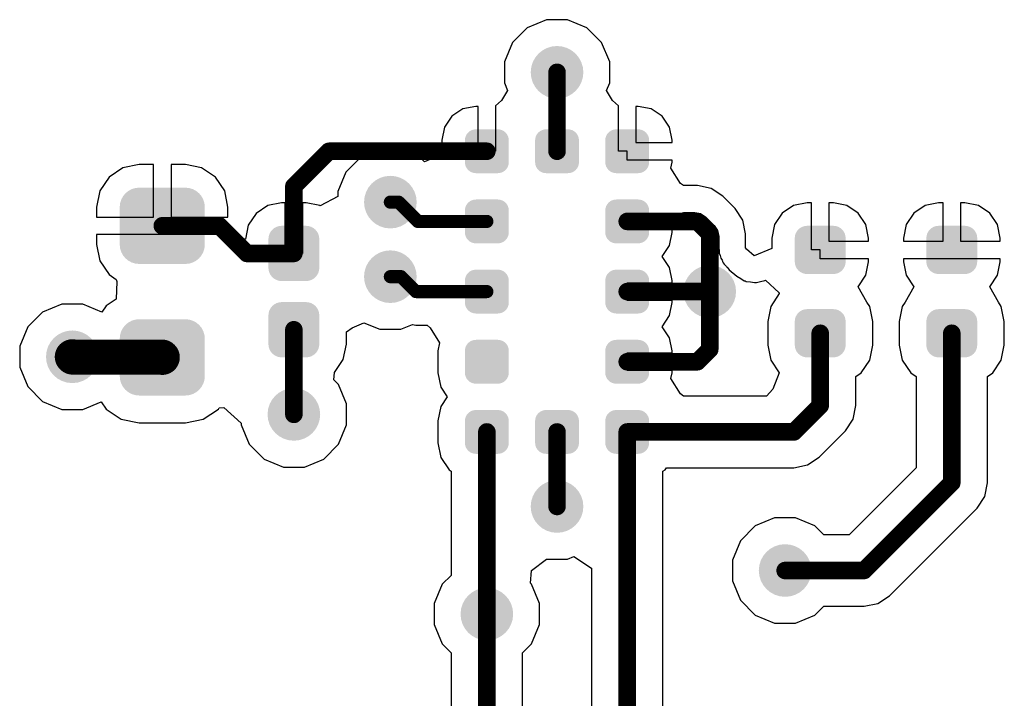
# Model space of a CAD drawing. Header units: inches. Extents: x 0.3 to 40.7, y 0.3 to 25.1.
# Tile 2 of 3: x 14.4 to 25.6, y 8 to 15.8. Entities that reach past the tile are written whole.
import ezdxf

# ---------------------------------------------------------------- set-up
doc = ezdxf.new("R2010")
doc.units = ezdxf.units.IN
doc.layers.add('TOP', color=1, linetype='Continuous')
doc.layers.add('Via Holes', color=16, linetype='Continuous')

# ---------------------------------------------------------------- blocks, each defined once
blk = doc.blocks.new('RES_0402_1673')
at = {"layer": 'TOP'}
h = blk.add_hatch(color=1, dxfattribs=at)
edge = h.paths.add_edge_path()
edge.add_arc((-0.34024951, -0.14975078), 0.14024864, 270, 360)
edge.add_line((-0.20000087, -0.14975078), (-0.20000087, 0.14975078))
edge.add_arc((-0.34024951, 0.14975078), 0.14024864, 0, 90)
edge.add_line((-0.34024951, 0.28999942), (-0.60975113, 0.28999942))
edge.add_arc((-0.60975113, 0.14975078), 0.14024864, 90, 180)
edge.add_line((-0.7499997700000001, 0.1497507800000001), (-0.7499997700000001, -0.1497507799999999))
edge.add_arc((-0.60975113, -0.14975078), 0.14024864, 180, 270)
edge.add_line((-0.60975113, -0.28999942), (-0.34024951, -0.28999942))
h = blk.add_hatch(color=1, dxfattribs=at)
edge = h.paths.add_edge_path()
edge.add_arc((0.34024951, 0.14975078), 0.14024864, 90, 180)
edge.add_line((0.20000087, 0.14975078), (0.20000087, -0.14975078))
edge.add_arc((0.34024951, -0.14975078), 0.14024864, 180, 270)
edge.add_line((0.34024951, -0.28999942), (0.60975113, -0.28999942))
edge.add_arc((0.60975113, -0.14975078), 0.14024864, 270, 360)
edge.add_line((0.7499997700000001, -0.14975078), (0.7499997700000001, 0.14975078))
edge.add_arc((0.60975113, 0.14975078), 0.14024864, 0, 90)
edge.add_line((0.60975113, 0.28999942), (0.34024951, 0.28999942))
blk = doc.blocks.new('CAP_0603_1698')
at = {"layer": 'TOP'}
h = blk.add_hatch(color=1, dxfattribs=at)
edge = h.paths.add_edge_path()
edge.add_arc((-0.53685186, -0.26314908), 0.22185122, 270, 360)
edge.add_line((-0.3150006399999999, -0.26314908), (-0.3150006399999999, 0.2631490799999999))
edge.add_arc((-0.53685186, 0.2631490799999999), 0.22185122, 0, 90)
edge.add_line((-0.53685186, 0.4850002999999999), (-0.9631502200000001, 0.4850003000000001))
edge.add_arc((-0.9631502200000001, 0.26314908), 0.22185122, 90, 180)
edge.add_line((-1.18500144, 0.26314908), (-1.18500144, -0.2631490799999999))
edge.add_arc((-0.9631502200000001, -0.2631490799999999), 0.22185122, 180, 270)
edge.add_line((-0.9631502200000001, -0.4850002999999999), (-0.53685186, -0.4850003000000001))
h = blk.add_hatch(color=1, dxfattribs=at)
edge = h.paths.add_edge_path()
edge.add_arc((0.53685186, 0.26314908), 0.22185122, 90, 180)
edge.add_line((0.3150006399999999, 0.26314908), (0.3150006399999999, -0.26314908))
edge.add_arc((0.53685186, -0.26314908), 0.22185122, 180, 270)
edge.add_line((0.53685186, -0.4850002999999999), (0.9631502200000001, -0.4850002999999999))
edge.add_arc((0.9631502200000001, -0.26314908), 0.22185122, 270, 360)
edge.add_line((1.18500144, -0.26314908), (1.18500144, 0.26314908))
edge.add_arc((0.9631502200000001, 0.26314908), 0.22185122, 0, 90)
edge.add_line((0.9631502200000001, 0.4850002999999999), (0.53685186, 0.4850002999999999))
blk = doc.blocks.new('VL53L4CDV0DH_1_1699')
at = {"layer": 'TOP'}
h = blk.add_hatch(color=1, dxfattribs=at)
edge = h.paths.add_edge_path()
edge.add_arc((-1.47499832, 0.92500196), 0.12499848, 0, 90)
edge.add_line((-1.47499832, 1.05000044), (-1.72500036, 1.05000044))
edge.add_arc((-1.72500036, 0.92500196), 0.12499848, 90, 180)
edge.add_line((-1.84999884, 0.92500196), (-1.84999884, 0.67499992))
edge.add_arc((-1.72500036, 0.67499992), 0.12499848, 180, 270)
edge.add_line((-1.72500036, 0.55000144), (-1.47499832, 0.55000144))
edge.add_arc((-1.47499832, 0.67499992), 0.12499848, 270, 360)
edge.add_line((-1.34999984, 0.67499992), (-1.34999984, 0.92500196))
h = blk.add_hatch(color=1, dxfattribs=at)
edge = h.paths.add_edge_path()
edge.add_arc((-0.67499992, 0.92500196), 0.12499848, 0, 90)
edge.add_line((-0.67499992, 1.05000044), (-0.92500196, 1.05000044))
edge.add_arc((-0.92500196, 0.92500196), 0.12499848, 90, 180)
edge.add_line((-1.05000044, 0.92500196), (-1.05000044, 0.67499992))
edge.add_arc((-0.92500196, 0.67499992), 0.12499848, 180, 270)
edge.add_line((-0.92500196, 0.55000144), (-0.67499992, 0.55000144))
edge.add_arc((-0.67499992, 0.67499992), 0.12499848, 270, 360)
edge.add_line((-0.55000144, 0.67499992), (-0.55000144, 0.92500196))
h = blk.add_hatch(color=1, dxfattribs=at)
edge = h.paths.add_edge_path()
edge.add_arc((0.12500102, 0.92500196), 0.12499848, 0, 90)
edge.add_line((0.12500102, 1.05000044), (-0.12500102, 1.05000044))
edge.add_arc((-0.12500102, 0.92500196), 0.12499848, 90, 180)
edge.add_line((-0.2499995, 0.92500196), (-0.2499995, 0.67499992))
edge.add_arc((-0.12500102, 0.67499992), 0.12499848, 180, 270)
edge.add_line((-0.12500102, 0.55000144), (0.12500102, 0.55000144))
edge.add_arc((0.12500102, 0.67499992), 0.12499848, 270, 360)
edge.add_line((0.2499995, 0.67499992), (0.2499995, 0.92500196))
h = blk.add_hatch(color=1, dxfattribs=at)
edge = h.paths.add_edge_path()
edge.add_arc((0.92500196, 0.92500196), 0.12499848, 0, 90)
edge.add_line((0.92500196, 1.05000044), (0.67499992, 1.05000044))
edge.add_arc((0.67499992, 0.92500196), 0.12499848, 90, 180)
edge.add_line((0.55000144, 0.92500196), (0.55000144, 0.67499992))
edge.add_arc((0.67499992, 0.67499992), 0.12499848, 180, 270)
edge.add_line((0.67499992, 0.55000144), (0.92500196, 0.55000144))
edge.add_arc((0.92500196, 0.67499992), 0.12499848, 270, 360)
edge.add_line((1.05000044, 0.67499992), (1.05000044, 0.92500196))
h = blk.add_hatch(color=1, dxfattribs=at)
edge = h.paths.add_edge_path()
edge.add_arc((1.72500036, 0.92500196), 0.12499848, 0, 90)
edge.add_line((1.72500036, 1.05000044), (1.47499832, 1.05000044))
edge.add_arc((1.47499832, 0.92500196), 0.12499848, 90, 180)
edge.add_line((1.34999984, 0.92500196), (1.34999984, 0.67499992))
edge.add_arc((1.47499832, 0.67499992), 0.12499848, 180, 270)
edge.add_line((1.47499832, 0.55000144), (1.72500036, 0.55000144))
edge.add_arc((1.72500036, 0.67499992), 0.12499848, 270, 360)
edge.add_line((1.84999884, 0.67499992), (1.84999884, 0.92500196))
h = blk.add_hatch(color=1, dxfattribs=at)
edge = h.paths.add_edge_path()
edge.add_arc((-1.47499832, 0.12500102), 0.12499848, 0, 90)
edge.add_line((-1.47499832, 0.2499995), (-1.72500036, 0.2499995))
edge.add_arc((-1.72500036, 0.12500102), 0.12499848, 90, 180)
edge.add_line((-1.84999884, 0.12500102), (-1.84999884, -0.12500102))
edge.add_arc((-1.72500036, -0.12500102), 0.12499848, 180, 270)
edge.add_line((-1.72500036, -0.2499995), (-1.47499832, -0.2499995))
edge.add_arc((-1.47499832, -0.12500102), 0.12499848, 270, 360)
edge.add_line((-1.34999984, -0.12500102), (-1.34999984, 0.12500102))
h = blk.add_hatch(color=1, dxfattribs=at)
edge = h.paths.add_edge_path()
edge.add_arc((1.72500036, 0.12500102), 0.12499848, 0, 90)
edge.add_line((1.72500036, 0.2499995), (1.47499832, 0.2499995))
edge.add_arc((1.47499832, 0.12500102), 0.12499848, 90, 180)
edge.add_line((1.34999984, 0.12500102), (1.34999984, -0.12500102))
edge.add_arc((1.47499832, -0.12500102), 0.12499848, 180, 270)
edge.add_line((1.47499832, -0.2499995), (1.72500036, -0.2499995))
edge.add_arc((1.72500036, -0.12500102), 0.12499848, 270, 360)
edge.add_line((1.84999884, -0.12500102), (1.84999884, 0.12500102))
h = blk.add_hatch(color=1, dxfattribs=at)
edge = h.paths.add_edge_path()
edge.add_arc((-1.47499832, -0.67499992), 0.12499848, 0, 90)
edge.add_line((-1.47499832, -0.55000144), (-1.72500036, -0.55000144))
edge.add_arc((-1.72500036, -0.67499992), 0.12499848, 90, 180)
edge.add_line((-1.84999884, -0.67499992), (-1.84999884, -0.92500196))
edge.add_arc((-1.72500036, -0.92500196), 0.12499848, 180, 270)
edge.add_line((-1.72500036, -1.05000044), (-1.47499832, -1.05000044))
edge.add_arc((-1.47499832, -0.92500196), 0.12499848, 270, 360)
edge.add_line((-1.34999984, -0.92500196), (-1.34999984, -0.67499992))
h = blk.add_hatch(color=1, dxfattribs=at)
edge = h.paths.add_edge_path()
edge.add_arc((-0.67499992, -0.67499992), 0.12499848, 0, 90)
edge.add_line((-0.67499992, -0.55000144), (-0.92500196, -0.55000144))
edge.add_arc((-0.92500196, -0.67499992), 0.12499848, 90, 180)
edge.add_line((-1.05000044, -0.67499992), (-1.05000044, -0.92500196))
edge.add_arc((-0.92500196, -0.92500196), 0.12499848, 180, 270)
edge.add_line((-0.92500196, -1.05000044), (-0.67499992, -1.05000044))
edge.add_arc((-0.67499992, -0.92500196), 0.12499848, 270, 360)
edge.add_line((-0.55000144, -0.92500196), (-0.55000144, -0.67499992))
h = blk.add_hatch(color=1, dxfattribs=at)
edge = h.paths.add_edge_path()
edge.add_arc((0.12500102, -0.67499992), 0.12499848, 0, 90)
edge.add_line((0.12500102, -0.55000144), (-0.12500102, -0.55000144))
edge.add_arc((-0.12500102, -0.67499992), 0.12499848, 90, 180)
edge.add_line((-0.2499995, -0.67499992), (-0.2499995, -0.92500196))
edge.add_arc((-0.12500102, -0.92500196), 0.12499848, 180, 270)
edge.add_line((-0.12500102, -1.05000044), (0.12500102, -1.05000044))
edge.add_arc((0.12500102, -0.92500196), 0.12499848, 270, 360)
edge.add_line((0.2499995, -0.92500196), (0.2499995, -0.67499992))
h = blk.add_hatch(color=1, dxfattribs=at)
edge = h.paths.add_edge_path()
edge.add_arc((0.92500196, -0.67499992), 0.12499848, 0, 90)
edge.add_line((0.92500196, -0.55000144), (0.67499992, -0.55000144))
edge.add_arc((0.67499992, -0.67499992), 0.12499848, 90, 180)
edge.add_line((0.55000144, -0.67499992), (0.55000144, -0.92500196))
edge.add_arc((0.67499992, -0.92500196), 0.12499848, 180, 270)
edge.add_line((0.67499992, -1.05000044), (0.92500196, -1.05000044))
edge.add_arc((0.92500196, -0.92500196), 0.12499848, 270, 360)
edge.add_line((1.05000044, -0.92500196), (1.05000044, -0.67499992))
h = blk.add_hatch(color=1, dxfattribs=at)
edge = h.paths.add_edge_path()
edge.add_arc((1.72500036, -0.67499992), 0.12499848, 0, 90)
edge.add_line((1.72500036, -0.55000144), (1.47499832, -0.55000144))
edge.add_arc((1.47499832, -0.67499992), 0.12499848, 90, 180)
edge.add_line((1.34999984, -0.67499992), (1.34999984, -0.92500196))
edge.add_arc((1.47499832, -0.92500196), 0.12499848, 180, 270)
edge.add_line((1.47499832, -1.05000044), (1.72500036, -1.05000044))
edge.add_arc((1.72500036, -0.92500196), 0.12499848, 270, 360)
edge.add_line((1.84999884, -0.92500196), (1.84999884, -0.67499992))
blk = doc.blocks.new('RES_0402_1700')
at = {"layer": 'TOP'}
h = blk.add_hatch(color=1, dxfattribs=at)
edge = h.paths.add_edge_path()
edge.add_arc((-0.34024951, -0.14975078), 0.14024864, 270, 360)
edge.add_line((-0.20000087, -0.14975078), (-0.20000087, 0.14975078))
edge.add_arc((-0.34024951, 0.14975078), 0.14024864, 0, 90)
edge.add_line((-0.34024951, 0.28999942), (-0.60975113, 0.28999942))
edge.add_arc((-0.60975113, 0.14975078), 0.14024864, 90, 180)
edge.add_line((-0.7499997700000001, 0.14975078), (-0.7499997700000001, -0.14975078))
edge.add_arc((-0.60975113, -0.14975078), 0.14024864, 180, 270)
edge.add_line((-0.60975113, -0.28999942), (-0.34024951, -0.28999942))
h = blk.add_hatch(color=1, dxfattribs=at)
edge = h.paths.add_edge_path()
edge.add_arc((0.34024951, 0.14975078), 0.14024864, 90, 180)
edge.add_line((0.20000087, 0.14975078), (0.20000087, -0.14975078))
edge.add_arc((0.34024951, -0.14975078), 0.14024864, 180, 270)
edge.add_line((0.34024951, -0.28999942), (0.60975113, -0.28999942))
edge.add_arc((0.60975113, -0.14975078), 0.14024864, 270, 360)
edge.add_line((0.7499997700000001, -0.14975078), (0.7499997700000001, 0.14975078))
edge.add_arc((0.60975113, 0.14975078), 0.14024864, 0, 90)
edge.add_line((0.60975113, 0.28999942), (0.34024951, 0.28999942))
blk = doc.blocks.new('CAP_0402_1701')
at = {"layer": 'TOP'}
h = blk.add_hatch(color=1, dxfattribs=at)
edge = h.paths.add_edge_path()
edge.add_arc((-0.27080083, -0.13919962), 0.1507998, 270, 360)
edge.add_line((-0.12000103, -0.13919962), (-0.12000103, 0.13919962))
edge.add_arc((-0.27080083, 0.13919962), 0.1507998, 0, 90)
edge.add_line((-0.27080083, 0.28999942), (-0.5991999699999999, 0.28999942))
edge.add_arc((-0.5991999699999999, 0.13919962), 0.1507998, 90, 180)
edge.add_line((-0.7499997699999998, 0.13919962), (-0.7499997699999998, -0.1391996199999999))
edge.add_arc((-0.5991999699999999, -0.13919962), 0.1507998, 180, 270)
edge.add_line((-0.5991999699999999, -0.28999942), (-0.27080083, -0.28999942))
h = blk.add_hatch(color=1, dxfattribs=at)
edge = h.paths.add_edge_path()
edge.add_arc((0.27080083, 0.13919962), 0.1507998, 90, 180)
edge.add_line((0.12000103, 0.13919962), (0.12000103, -0.1391996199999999))
edge.add_arc((0.27080083, -0.13919962), 0.1507998, 180, 270)
edge.add_line((0.27080083, -0.28999942), (0.5991999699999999, -0.28999942))
edge.add_arc((0.5991999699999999, -0.13919962), 0.1507998, 270, 360)
edge.add_line((0.7499997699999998, -0.13919962), (0.7499997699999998, 0.13919962))
edge.add_arc((0.5991999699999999, 0.13919962), 0.1507998, 0, 90)
edge.add_line((0.5991999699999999, 0.28999942), (0.27080083, 0.28999942))

msp = doc.modelspace()

# ---------------------------------------------------------------- hatches: boundary and pattern name
at = {"layer": 'TOP'}
h = msp.add_hatch(color=1, dxfattribs=at)
edge = h.paths.add_edge_path()
edge.add_arc((20.50002504, 15.18001028), 0.2999994, 0, 360)
h = msp.add_hatch(color=1, dxfattribs=at)
edge = h.paths.add_edge_path()
edge.add_arc((18.6000009, 13.70000054), 0.2999994, 0, 360)
h = msp.add_hatch(color=1, dxfattribs=at)
edge = h.paths.add_edge_path()
edge.add_arc((18.6000009, 12.8499997), 0.2999994, 0, 360)
h = msp.add_hatch(color=1, dxfattribs=at)
edge = h.paths.add_edge_path()
edge.add_arc((22.24076324, 12.6800102), 0.2999994, 0, 360)
h = msp.add_hatch(color=1, dxfattribs=at)
edge = h.paths.add_edge_path()
edge.add_arc((14.9746335, 11.93665634), 0.2999994, 0, 360)
h = msp.add_hatch(color=1, dxfattribs=at)
edge = h.paths.add_edge_path()
edge.add_arc((17.50002596, 11.28001046), 0.2999994, 0, 360)
h = msp.add_hatch(color=1, dxfattribs=at)
edge = h.paths.add_edge_path()
edge.add_arc((20.50002504, 10.23001002), 0.2999994, 0, 360)
h = msp.add_hatch(color=1, dxfattribs=at)
edge = h.paths.add_edge_path()
edge.add_arc((23.09999952, 9.49999878), 0.2999994, 0, 360)
h = msp.add_hatch(color=1, dxfattribs=at)
edge = h.paths.add_edge_path()
edge.add_arc((19.7000241, 9.00325098), 0.2999994, 0, 360)
at = {"layer": 'Via Holes'}
h = msp.add_hatch(color=7, dxfattribs=at)
edge = h.paths.add_edge_path()
edge.add_arc((20.50002504, 15.18001028), 0.1499997, 0, 360)
h = msp.add_hatch(color=7, dxfattribs=at)
edge = h.paths.add_edge_path()
edge.add_arc((18.6000009, 13.70000054), 0.1499997, 0, 360)
h = msp.add_hatch(color=7, dxfattribs=at)
edge = h.paths.add_edge_path()
edge.add_arc((18.6000009, 12.8499997), 0.1499997, 0, 360)
h = msp.add_hatch(color=7, dxfattribs=at)
edge = h.paths.add_edge_path()
edge.add_arc((22.24076324, 12.6800102), 0.1499997, 0, 360)
h = msp.add_hatch(color=7, dxfattribs=at)
edge = h.paths.add_edge_path()
edge.add_arc((14.9746335, 11.93665634), 0.1499997, 0, 360)
h = msp.add_hatch(color=7, dxfattribs=at)
edge = h.paths.add_edge_path()
edge.add_arc((17.50002596, 11.28001046), 0.1499997, 0, 360)
h = msp.add_hatch(color=7, dxfattribs=at)
edge = h.paths.add_edge_path()
edge.add_arc((20.50002504, 10.23001002), 0.1499997, 0, 360)
h = msp.add_hatch(color=7, dxfattribs=at)
edge = h.paths.add_edge_path()
edge.add_arc((23.09999952, 9.49999878), 0.1499997, 0, 360)
h = msp.add_hatch(color=7, dxfattribs=at)
edge = h.paths.add_edge_path()
edge.add_arc((19.7000241, 9.00325098), 0.1499997, 0, 360)

# ---------------------------------------------------------------- linework, layer by layer
at = {"layer": 'TOP'}
for p, q in [((20.38067806, 15.78000908), (20.16015272, 15.6886656)), ((20.61937202, 15.78000908), (20.38067806, 15.78000908)), ((20.83989736, 15.6886656), (20.61937202, 15.78000908)), ((20.16015272, 15.6886656), (19.99136972, 15.5198826)), ((21.00868036, 15.5198826), (20.83989736, 15.6886656)), ((19.99136972, 15.5198826), (19.90002624, 15.29935726)), ((21.10002384, 15.29935726), (21.00868036, 15.5198826)), ((19.90002624, 15.29935726), (19.90002624, 15.0606633)), ((21.10002384, 15.0606633), (21.10002384, 15.29935726)), ((19.90002624, 15.0606633), (19.93624156, 14.97322888)), ((21.06380852, 14.97322888), (21.10002384, 15.0606633)), ((19.93624156, 14.97322888), (19.86714594, 14.86028778)), ((21.13290414, 14.86028778), (21.06380852, 14.97322888)), ((19.86714594, 14.86028778), (19.8000239, 14.79617056)), ((21.20002618, 14.79617056), (21.13290414, 14.86028778)), ((19.42714428, 14.76201772), (19.30178004, 14.6782536)), ((19.57502308, 14.79143346), (19.42714428, 14.76201772)), ((19.6000243, 14.79143346), (19.57502308, 14.79143346)), ((19.6000243, 14.28000954), (19.6000243, 14.79143346)), ((19.8000239, 14.79617056), (19.8000239, 14.28000954)), ((21.20002618, 14.28000954), (21.20002618, 14.79617056)), ((21.425027, 14.79143346), (21.40002578, 14.79143346)), ((21.40002578, 14.79143346), (21.40002578, 14.38000934)), ((21.5729058, 14.76201772), (21.425027, 14.79143346)), ((21.69827004, 14.6782536), (21.5729058, 14.76201772)), ((19.30178004, 14.6782536), (19.21801592, 14.55288936)), ((21.78203416, 14.55288936), (21.69827004, 14.6782536)), ((19.21801592, 14.55288936), (19.18860018, 14.40501056)), ((21.8114499, 14.40501056), (21.78203416, 14.55288936)), ((19.18860018, 14.40501056), (19.18860018, 14.24277314)), ((21.40002578, 14.38000934), (21.8114499, 14.38000934)), ((21.8114499, 14.38000934), (21.8114499, 14.40501056)), ((18.48065392, 14.29999934), (18.26012858, 14.20865586)), ((18.71934788, 14.29999934), (18.48065392, 14.29999934)), ((18.93987322, 14.20865586), (18.71934788, 14.29999934)), ((19.8000239, 14.28000954), (19.6000243, 14.28000954)), ((21.30002598, 14.28000954), (21.20002618, 14.28000954)), ((21.30002598, 14.18000974), (21.30002598, 14.28000954)), ((18.26012858, 14.20865586), (18.09134558, 14.03987286)), ((18.98860058, 14.1599285), (18.93987322, 14.20865586)), ((19.18860018, 14.24277314), (18.98860058, 14.1599285)), ((21.8114499, 14.18000974), (21.30002598, 14.18000974)), ((21.7980895, 14.08784838), (21.8114499, 14.15500852)), ((21.8114499, 14.15500852), (21.8114499, 14.18000974)), ((15.55120588, 14.09140184), (15.39380462, 13.9862306)), ((15.7368748, 14.12833344), (15.55120588, 14.09140184)), ((15.90002408, 14.12833344), (15.7368748, 14.12833344)), ((15.90002408, 13.53001104), (15.90002408, 14.12833344)), ((16.26317296, 14.12833344), (16.10002368, 14.12833344)), ((16.10002368, 14.12833344), (16.10002368, 13.53001104)), ((16.44884188, 14.09140184), (16.26317296, 14.12833344)), ((16.60624314, 13.9862306), (16.44884188, 14.09140184)), ((18.09134558, 14.03987286), (18.0000021, 13.81934752)), ((21.908389, 13.91341896), (21.7980895, 14.08784838)), ((15.39380462, 13.9862306), (15.28863338, 13.82882934)), ((16.71141438, 13.82882934), (16.60624314, 13.9862306)), ((15.28863338, 13.82882934), (15.25170178, 13.64316042)), ((16.74834598, 13.64316042), (16.71141438, 13.82882934)), ((18.0000021, 13.81934752), (18.0000021, 13.76553254)), ((21.9428695, 13.88784624), (21.908389, 13.91341896)), ((22.10001168, 13.88784624), (21.9428695, 13.88784624)), ((22.10002438, 13.88784878), (22.10001168, 13.88784624)), ((22.25609722, 13.85680236), (22.10002438, 13.88784878)), ((22.38840836, 13.76839512), (22.25609722, 13.85680236)), ((18.0000021, 13.76553254), (17.8000025, 13.65862902)), ((22.5291396, 13.62766134), (22.38840836, 13.76839512)), ((15.25170178, 13.64316042), (15.25170178, 13.53001104)), ((16.74834598, 13.53001104), (16.74834598, 13.64316042)), ((17.20288152, 13.66052132), (17.06898288, 13.57105236)), ((17.36082634, 13.69193858), (17.20288152, 13.66052132)), ((17.40002616, 13.69193858), (17.36082634, 13.69193858)), ((17.40002616, 13.1150106), (17.40002616, 13.69193858)), ((17.63922558, 13.69193858), (17.60002576, 13.69193858)), ((17.60002576, 13.69193858), (17.60002576, 13.1150106)), ((17.7971704, 13.66052132), (17.63922558, 13.69193858)), ((17.8000025, 13.65862902), (17.7971704, 13.66052132)), ((21.83502364, 13.45748388), (21.94287204, 13.58196928)), ((21.94287204, 13.58196928), (22.0699076, 13.58196928)), ((22.0699076, 13.58196928), (22.13675024, 13.56867238)), ((22.52914722, 13.62765626), (22.5291396, 13.62766134)), ((22.61755446, 13.49534512), (22.52914722, 13.62765626)), ((23.19644586, 13.66113346), (23.06603464, 13.57399876)), ((23.35027334, 13.69173284), (23.19644586, 13.66113346)), ((23.40002432, 13.69173284), (23.35027334, 13.69173284)), ((23.40002432, 13.15501052), (23.40002432, 13.69173284)), ((23.6497749, 13.69173284), (23.60002392, 13.69173284)), ((23.60002392, 13.69173284), (23.60002392, 13.25501032)), ((23.80360238, 13.66113346), (23.6497749, 13.69173284)), ((23.9340136, 13.57399876), (23.80360238, 13.66113346)), ((24.69642254, 13.66113346), (24.56601132, 13.57399876)), ((24.85025002, 13.69173284), (24.69642254, 13.66113346)), ((24.900001, 13.69173284), (24.85025002, 13.69173284)), ((24.900001, 13.25501032), (24.900001, 13.69173284)), ((25.14975158, 13.69173284), (25.1000006, 13.69173284)), ((25.1000006, 13.69173284), (25.1000006, 13.25501032)), ((25.30357906, 13.66113346), (25.14975158, 13.69173284)), ((25.43399028, 13.57399876), (25.30357906, 13.66113346)), ((15.25170178, 13.53001104), (15.90002408, 13.53001104)), ((16.10002368, 13.53001104), (16.74834598, 13.53001104)), ((17.06898288, 13.57105236), (16.97951392, 13.43715372)), ((22.13675024, 13.56867238), (22.19341764, 13.5308086)), ((22.19341764, 13.5308086), (22.2915607, 13.43266554)), ((22.64859834, 13.33927228), (22.61755446, 13.49534512)), ((23.06603464, 13.57399876), (22.97889994, 13.44358754)), ((24.0211483, 13.44358754), (23.9340136, 13.57399876)), ((24.56601132, 13.57399876), (24.47887662, 13.44358754)), ((25.52112498, 13.44358754), (25.43399028, 13.57399876)), ((16.97951392, 13.43715372), (16.94809158, 13.27921398)), ((21.8114499, 13.4051548), (21.81320758, 13.41454772)), ((21.8114499, 13.35501012), (21.8114499, 13.4051548)), ((21.81320758, 13.41454772), (21.815044, 13.4204075)), ((21.815044, 13.4204075), (21.83502364, 13.45748388)), ((22.2915607, 13.43266554), (22.32942448, 13.37599814)), ((22.32942448, 13.37599814), (22.34272138, 13.30915042)), ((22.97889994, 13.44358754), (22.94830056, 13.28976006)), ((24.05174768, 13.28976006), (24.0211483, 13.44358754)), ((24.47887662, 13.44358754), (24.44827724, 13.28976006)), ((25.55172436, 13.28976006), (25.52112498, 13.44358754)), ((16.00002388, 13.33001144), (15.25170178, 13.33001144)), ((15.25170178, 13.33001144), (15.25170178, 13.21686206)), ((16.74834852, 13.33001144), (16.00002388, 13.33001144)), ((16.74835106, 13.27981596), (16.74834852, 13.33001144)), ((16.94809158, 13.27921398), (16.74835106, 13.27981596)), ((21.7820367, 13.20713386), (21.8114499, 13.35501012)), ((22.34272138, 13.30915042), (22.34272138, 13.17944024)), ((22.64859834, 13.17944024), (22.64859834, 13.33927228)), ((22.94830056, 13.28976006), (22.94830056, 13.1731385)), ((23.60002392, 13.25501032), (24.05174768, 13.25501032)), ((24.05174768, 13.25501032), (24.05174768, 13.28976006)), ((24.44827724, 13.28976006), (24.44827724, 13.25501032)), ((24.44827724, 13.25501032), (24.900001, 13.25501032)), ((25.1000006, 13.25501032), (25.55172436, 13.25501032)), ((25.55172436, 13.25501032), (25.55172436, 13.28976006)), ((15.25170178, 13.21686206), (15.28863338, 13.03119314)), ((21.69941304, 13.08001194), (21.7820367, 13.20713386)), ((22.34272138, 13.17944024), (22.34866244, 13.14957746)), ((22.34866244, 13.14957746), (22.34872594, 13.1191381)), ((22.6598607, 13.162661), (22.64859834, 13.17944024)), ((22.74830096, 13.08768782), (22.6598607, 13.162661)), ((22.94830056, 13.1731385), (22.74830096, 13.08768782)), ((23.50002412, 13.15501052), (23.40002432, 13.15501052)), ((23.50002412, 13.05501072), (23.50002412, 13.15501052)), ((15.28863338, 13.03119314), (15.39380462, 12.87379188)), ((17.60002576, 13.1150106), (17.40002616, 13.1150106)), ((21.78203416, 12.95289002), (21.69941304, 13.08001194)), ((22.34872594, 13.1191381), (22.36018896, 13.09162482)), ((22.36018896, 13.09162482), (22.36600556, 13.06238688)), ((22.36600556, 13.06238688), (22.38291688, 13.03707578)), ((22.38291688, 13.03707578), (22.3855788, 13.03069022)), ((22.3855788, 13.03069022), (22.38783686, 13.02279336)), ((22.38783686, 13.02279336), (22.39000602, 13.02006286)), ((22.39000602, 13.02006286), (22.39462628, 13.00897322)), ((24.05174768, 13.05501072), (23.50002412, 13.05501072)), ((24.0211483, 12.8664335), (24.05174768, 13.02026098)), ((24.05174768, 13.02026098), (24.05174768, 13.05501072)), ((25.0000008, 13.05501072), (24.44827724, 13.05501072)), ((24.44827724, 13.05501072), (24.44827724, 13.02026098)), ((24.44827724, 13.02026098), (24.47887662, 12.8664335)), ((25.55172436, 13.05501072), (25.0000008, 13.05501072)), ((25.52112498, 12.8664335), (25.55172436, 13.02026098)), ((25.55172436, 13.02026098), (25.55172436, 13.05501072)), ((21.8114499, 12.80501122), (21.78203416, 12.95289002)), ((22.39462628, 13.00897322), (22.40588864, 12.99219398)), ((22.40588864, 12.99219398), (22.4268538, 12.97131518)), ((22.4268538, 12.97131518), (22.43230972, 12.96315162)), ((22.43230972, 12.96315162), (22.43849208, 12.95902158)), ((22.43849208, 12.95902158), (22.46206836, 12.92933914)), ((22.46206836, 12.92933914), (22.55050862, 12.85436596)), ((15.39380462, 12.87379188), (15.47612856, 12.81878564)), ((15.47612856, 12.81878564), (15.4834209, 12.79528556)), ((21.8114499, 12.78001), (21.8114499, 12.80501122)), ((22.55050862, 12.85436596), (22.59332794, 12.8305941)), ((22.59332794, 12.8305941), (22.6343845, 12.80381234)), ((22.6343845, 12.80381234), (22.64522522, 12.80178034)), ((22.64522522, 12.80178034), (22.65485182, 12.79643618)), ((22.65485182, 12.79643618), (22.70353346, 12.7908558)), ((22.7734241, 12.7828421), (22.82055126, 12.79632188)), ((22.82055126, 12.79632188), (22.86847852, 12.80640822)), ((22.86847852, 12.80640822), (22.87732788, 12.81018774)), ((22.87732788, 12.81018774), (23.0328724, 12.66614942)), ((23.9340136, 12.73602482), (24.0211483, 12.8664335)), ((24.47887662, 12.8664335), (24.56601132, 12.73602482)), ((25.43399028, 12.73602482), (25.52112498, 12.8664335)), ((15.4834209, 12.79528556), (15.47451566, 12.595479)), ((21.30002598, 12.5800104), (21.30002598, 12.78001)), ((21.30002598, 12.78001), (21.8114499, 12.78001)), ((22.70353346, 12.7908558), (22.75168932, 12.78183118)), ((22.75168932, 12.78183118), (22.762464, 12.7840994)), ((22.762464, 12.7840994), (22.7734241, 12.7828421)), ((24.0316258, 12.5607064), (23.9340136, 12.73602482)), ((24.56601132, 12.73602482), (24.46839912, 12.5607064)), ((25.53160248, 12.5607064), (25.43399028, 12.73602482)), ((15.47451566, 12.595479), (15.36064238, 12.51939076)), ((21.8114499, 12.5800104), (21.30002598, 12.5800104)), ((21.8114499, 12.55500918), (21.8114499, 12.5800104)), ((23.0328724, 12.65715782), (22.93556754, 12.51153708)), ((23.0328724, 12.66614942), (23.0328724, 12.65715782)), ((14.85528652, 12.53665514), (14.63476118, 12.44531166)), ((15.09398048, 12.53665514), (14.85528652, 12.53665514)), ((15.31187184, 12.44640132), (15.09398048, 12.53665514)), ((15.36064238, 12.51939076), (15.31187184, 12.44640132)), ((21.7820367, 12.40713292), (21.8114499, 12.55500918)), ((22.93556754, 12.51153708), (22.90139946, 12.33975942)), ((24.0644807, 12.51153708), (24.0316258, 12.5607064)), ((24.09864878, 12.33975942), (24.0644807, 12.51153708)), ((24.43554422, 12.51153708), (24.40137614, 12.33975942)), ((24.46839912, 12.5607064), (24.43554422, 12.51153708)), ((25.56445738, 12.51153708), (25.53160248, 12.5607064)), ((25.59862546, 12.33975942), (25.56445738, 12.51153708)), ((14.63476118, 12.44531166), (14.46597818, 12.27652866)), ((21.69941304, 12.280011), (21.7820367, 12.40713292)), ((14.46597818, 12.27652866), (14.3746347, 12.05600332)), ((18.09885636, 12.21977236), (18.16335204, 12.2683905)), ((18.16335204, 12.2683905), (18.2988585, 12.32530174)), ((18.2988585, 12.32530174), (18.48065392, 12.2500009)), ((18.48065392, 12.2500009), (18.71934788, 12.2500009)), ((18.71934788, 12.2500009), (18.85302554, 12.30537036)), ((18.85302554, 12.30537036), (18.89176054, 12.29766654)), ((18.89176054, 12.29766654), (19.01889008, 12.29766654)), ((19.01889008, 12.29766654), (19.0555372, 12.2678317)), ((19.0555372, 12.2678317), (19.16012932, 12.0976644)), ((21.78203416, 12.15288908), (21.69941304, 12.280011)), ((22.90139946, 12.33975942), (22.90139946, 12.07026034)), ((24.09864878, 12.07026034), (24.09864878, 12.33975942)), ((24.40137614, 12.33975942), (24.40137614, 12.07026034)), ((25.59862546, 12.07026034), (25.59862546, 12.33975942)), ((18.09885636, 12.0808115), (18.09885636, 12.21977236)), ((21.8114499, 12.00501028), (21.78203416, 12.15288908)), ((14.3746347, 12.05600332), (14.3746347, 11.81730936)), ((18.06386786, 11.90491904), (18.09885636, 12.0808115)), ((19.16012932, 12.0976644), (19.14169908, 12.00501028)), ((22.90139946, 12.07026034), (22.93556754, 11.89848268)), ((24.0644807, 11.89848268), (24.09864878, 12.07026034)), ((24.40137614, 12.07026034), (24.43554422, 11.89848268)), ((25.56445738, 11.89848268), (25.59862546, 12.07026034)), ((17.96423636, 11.7558058), (18.06386786, 11.90491904)), ((19.14169908, 12.00501028), (19.14169908, 11.75500824)), ((21.30002598, 11.78000946), (21.30002598, 11.98000906)), ((21.30002598, 11.98000906), (21.8114499, 11.98000906)), ((21.8114499, 11.98000906), (21.8114499, 12.00501028)), ((22.93556754, 11.89848268), (23.0328724, 11.75286194)), ((23.96717584, 11.7528594), (24.0644807, 11.89848268)), ((24.43554422, 11.89848268), (24.53284908, 11.7528594)), ((25.46715252, 11.7528594), (25.56445738, 11.89848268)), ((14.3746347, 11.81730936), (14.46597818, 11.59678402)), ((17.95603216, 11.6725319), (17.96423636, 11.7558058)), ((19.14169908, 11.75500824), (19.17468352, 11.5891818)), ((21.8114499, 11.78000946), (21.30002598, 11.78000946)), ((21.7980895, 11.6878481), (21.8114499, 11.75500824)), ((21.908389, 11.51341868), (21.7980895, 11.6878481)), ((21.8114499, 11.75500824), (21.8114499, 11.78000946)), ((23.0328724, 11.75286194), (22.96072624, 11.56646404)), ((23.90785922, 11.71322524), (23.96717584, 11.7528594)), ((23.90785922, 11.38002296), (23.90785922, 11.71322524)), ((24.53284908, 11.7528594), (24.5921657, 11.71322524)), ((24.5921657, 11.71322524), (24.5921657, 10.66892964)), ((25.4078359, 11.71322524), (25.46715252, 11.7528594)), ((25.4078359, 10.49999932), (25.4078359, 11.71322524)), ((14.46597818, 11.59678402), (14.63476118, 11.42800102)), ((18.00868128, 11.61988278), (17.95603216, 11.6725319)), ((18.10002476, 11.39935744), (18.00868128, 11.61988278)), ((19.17468352, 11.5891818), (19.24763232, 11.48001006)), ((22.96072624, 11.56646404), (22.88641854, 11.48784596)), ((19.24763232, 11.48001006), (19.17468352, 11.37083832)), ((21.9428695, 11.48784596), (21.908389, 11.51341868)), ((22.88641854, 11.48784596), (21.9428695, 11.48784596)), ((14.63476118, 11.42800102), (14.85528652, 11.33665754)), ((14.85528652, 11.33665754), (15.09398048, 11.33665754)), ((15.09398048, 11.33665754), (15.30373114, 11.42353824)), ((15.30373114, 11.42353824), (15.30524244, 11.42353824)), ((15.30524244, 11.42353824), (15.36064238, 11.34062756)), ((15.36064238, 11.34062756), (15.53325824, 11.2252887)), ((16.46678952, 11.2252887), (16.63940538, 11.34062756)), ((16.63940538, 11.34062756), (16.64877798, 11.35465344)), ((16.64877798, 11.35465344), (16.70002502, 11.35974868)), ((16.70002502, 11.35974868), (16.90002716, 11.1786416)), ((18.10002476, 11.16066348), (18.10002476, 11.39935744)), ((19.17468352, 11.37083832), (19.14169908, 11.20501188)), ((23.87681534, 11.22393742), (23.90786176, 11.38001026)), ((23.90786176, 11.38001026), (23.90785922, 11.38002296)), ((15.53325824, 11.2252887), (15.7368748, 11.18478586)), ((16.26317296, 11.18478586), (16.46678952, 11.2252887)), ((15.7368748, 11.18478586), (16.26317296, 11.18478586)), ((16.90002716, 11.1786416), (16.90002716, 11.16066348)), ((16.90002716, 11.16066348), (16.99137064, 10.94013814)), ((18.00868128, 10.94013814), (18.10002476, 11.16066348)), ((19.14169908, 11.20501188), (19.14169908, 10.95500984)), ((23.7884081, 11.09162628), (23.87681534, 11.22393742)), ((23.4884087, 10.79162688), (23.78840048, 11.0916212)), ((23.78840048, 11.0916212), (23.7884081, 11.09162628)), ((16.99137064, 10.94013814), (17.16015364, 10.77135514)), ((17.83989828, 10.77135514), (18.00868128, 10.94013814)), ((19.14169908, 10.95500984), (19.17468352, 10.7891834)), ((19.17468352, 10.7891834), (19.2686178, 10.64860456)), ((23.35609756, 10.70321964), (23.4884087, 10.79162688)), ((17.16015364, 10.77135514), (17.38067898, 10.68001166)), ((17.38067898, 10.68001166), (17.61937294, 10.68001166)), ((17.61937294, 10.68001166), (17.83989828, 10.77135514)), ((21.73143228, 10.64860456), (21.74718282, 10.67217576)), ((21.74718282, 10.67217576), (23.20001202, 10.67217576)), ((23.20001202, 10.67217576), (23.20002472, 10.67217322)), ((23.20002472, 10.67217322), (23.35609756, 10.70321964)), ((24.5921657, 10.66892964), (23.8310674, 9.907833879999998)), ((19.2686178, 10.64860456), (19.292189, 10.63285402)), ((19.292189, 10.63285402), (19.292189, 9.44394352)), ((21.70786108, 10.63285402), (21.73143228, 10.64860456)), ((21.70786108, 7.16890616), (21.70786108, 10.63285402)), ((25.37679202, 10.34392648), (25.4078359, 10.49999932)), ((25.28838478, 10.21161534), (25.37679202, 10.34392648)), ((24.28838424, 9.2116148), (25.28837716, 10.21161026)), ((25.28837716, 10.21161026), (25.28838478, 10.21161534)), ((22.7601272, 10.0086541), (22.5913442, 9.839871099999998)), ((22.98065254, 10.09999758), (22.7601272, 10.0086541)), ((23.2193465, 10.09999758), (22.98065254, 10.09999758)), ((23.43987184, 10.0086541), (23.2193465, 10.09999758)), ((23.54069206, 9.907833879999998), (23.43987184, 10.0086541)), ((23.8310674, 9.907833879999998), (23.54069206, 9.907833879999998)), ((22.5913442, 9.839871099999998), (22.50000072, 9.61934576)), ((20.61937202, 9.630011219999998), (20.69218874, 9.66017372)), ((20.69218874, 9.66017372), (20.89219088, 9.5265367)), ((20.20799616, 9.4987237), (20.3806806, 9.630011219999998)), ((20.3806806, 9.630011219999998), (20.61937202, 9.630011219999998)), ((22.50000072, 9.61934576), (22.50000072, 9.380651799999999)), ((19.292189, 9.44394352), (19.19136878, 9.343123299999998)), ((20.19610896, 9.35569376), (20.20799616, 9.4987237)), ((20.89219088, 9.5265367), (20.89219088, 6.999986)), ((19.19136878, 9.343123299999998), (19.1000253, 9.12259796)), ((20.20867942, 9.343123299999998), (20.19610896, 9.35569376)), ((20.3000229, 9.12259796), (20.20867942, 9.343123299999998)), ((22.50000072, 9.380651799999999), (22.5913442, 9.160126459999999)), ((24.1560731, 9.123207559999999), (24.28838424, 9.2116148)), ((19.1000253, 9.12259796), (19.1000253, 8.883904)), ((20.3000229, 8.883904), (20.3000229, 9.12259796)), ((22.5913442, 9.160126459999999), (22.7601272, 8.99134346)), ((23.43987184, 8.99134346), (23.54069206, 9.092163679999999)), ((23.54069206, 9.092163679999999), (23.99998756, 9.092163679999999)), ((23.99998756, 9.092163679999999), (24.00000026, 9.092161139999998)), ((24.00000026, 9.092161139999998), (24.1560731, 9.123207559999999)), ((22.7601272, 8.99134346), (22.98065254, 8.899999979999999)), ((23.2193465, 8.899999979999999), (23.43987184, 8.99134346)), ((19.1000253, 8.883904), (19.19136878, 8.66337866)), ((20.20867942, 8.66337866), (20.3000229, 8.883904)), ((22.98065254, 8.899999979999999), (23.2193465, 8.899999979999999)), ((19.19136878, 8.66337866), (19.292189, 8.562558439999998)), ((20.1078592, 8.562558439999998), (20.20867942, 8.66337866)), ((19.292189, 8.562558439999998), (19.292189, 6.06700844)), ((20.1078592, 6.235928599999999), (20.1078592, 8.562558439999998))]:
    msp.add_line(p, q, dxfattribs=at)
for points, const_width in [([(20.50002504, 14.28000954), (20.50002504, 15.18001028)], 0.1999996), ([(17.50002596, 13.88001034), (17.90002516, 14.28000954)], 0.1999996), ([(17.90002516, 14.28000954), (19.7000241, 14.28000954)], 0.1999996), ([(17.50002596, 13.1150106), (17.50002596, 13.88001034)], 0.1999996), ([(18.6000009, 13.70000054), (18.69287854, 13.70000054)], 0.1499997), ([(18.69287854, 13.70000054), (18.91286794, 13.48001114)], 0.1499997), ([(16.00002388, 13.43001124), (16.65002258, 13.43001124)], 0.1999996), ([(16.65002258, 13.43001124), (16.96502322, 13.1150106)], 0.1999996), ([(18.91286794, 13.48001114), (19.7000241, 13.48001114)], 0.1499997), ([(21.30002598, 13.48001114), (22.10002438, 13.48001114)], 0.1999996), ([(22.10002438, 13.48001114), (22.24076324, 13.33927228)], 0.1999996), ([(22.24076324, 12.6800102), (22.24076324, 13.33927228)], 0.1999996), ([(16.96502322, 13.1150106), (17.50002596, 13.1150106)], 0.1999996), ([(18.6000009, 12.8499997), (18.72177104, 12.8499997)], 0.1499997), ([(18.72177104, 12.8499997), (18.89176054, 12.6800102)], 0.1499997), ([(18.89176054, 12.6800102), (19.7000241, 12.6800102)], 0.1499997), ([(21.30002598, 12.6800102), (22.24076324, 12.6800102)], 0.1999996), ([(22.24076324, 12.02074812), (22.24076324, 12.6800102)], 0.1999996), ([(17.50002596, 11.28001046), (17.50002596, 12.2450098)], 0.1999996), ([(23.50002412, 11.38001026), (23.50002412, 12.20500988)], 0.1999996), ([(25.0000008, 10.49999932), (25.0000008, 12.20500988)], 0.1999996), ([(14.9746335, 11.93665634), (14.97795582, 11.93333402)], 0.3999992), ([(14.97795582, 11.93333402), (15.99669902, 11.93333402)], 0.3999992), ([(15.99669902, 11.93333402), (16.00002388, 11.93000916)], 0.3999992), ([(22.10002438, 11.88000926), (22.24076324, 12.02074812)], 0.1999996), ([(21.30002598, 11.88000926), (22.10002438, 11.88000926)], 0.1999996), ([(23.20002472, 11.08001086), (23.50002412, 11.38001026)], 0.1999996), ([(19.7000241, 9.00325098), (19.7000241, 11.08001086)], 0.1999996), ([(20.50002504, 10.23001002), (20.50002504, 11.08001086)], 0.1999996), ([(21.30002598, 11.08001086), (23.20002472, 11.08001086)], 0.1999996), ([(21.30002598, 6.999973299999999), (21.30002598, 11.08001086)], 0.1999996), ([(24.00000026, 9.49999878), (25.0000008, 10.49999932)], 0.1999996), ([(23.09999952, 9.49999878), (24.00000026, 9.49999878)], 0.1999996), ([(19.7000241, 6.066995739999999), (19.7000241, 9.00325098)], 0.1999996)]:
    msp.add_lwpolyline(points, dxfattribs=dict(at, const_width=const_width))
for points, const_width in [([(20.45002514, 15.18001028, 1), (20.55002494, 15.18001028, 1)], 0.0999998), ([(17.85002526, 14.28000954, 1), (17.95002506, 14.28000954, 1)], 0.0999998), ([(17.85002526, 14.28000954, 1), (17.95002506, 14.28000954, 1)], 0.0999998), ([(19.6500242, 14.28000954, 1), (19.750024, 14.28000954, 1)], 0.0999998), ([(20.45002514, 14.28000954, 1), (20.55002494, 14.28000954, 1)], 0.0999998), ([(17.45002606, 13.88001034, 1), (17.55002586, 13.88001034, 1)], 0.0999998), ([(17.45002606, 13.88001034, 1), (17.55002586, 13.88001034, 1)], 0.0999998), ([(18.56250034, 13.70000054, 1), (18.63750146, 13.70000054, 1)], 0.07499858), ([(18.65537798, 13.70000054, 1), (18.7303791, 13.70000054, 1)], 0.07499858), ([(18.65537798, 13.70000054, 1), (18.7303791, 13.70000054, 1)], 0.07499858), ([(15.95002398, 13.43001124, 1), (16.05002378, 13.43001124, 1)], 0.0999998), ([(16.60002268, 13.43001124, 1), (16.70002248, 13.43001124, 1)], 0.0999998), ([(16.60002268, 13.43001124, 1), (16.70002248, 13.43001124, 1)], 0.0999998), ([(18.87536738, 13.48001114, 1), (18.9503685, 13.48001114, 1)], 0.07499858), ([(18.87536738, 13.48001114, 1), (18.9503685, 13.48001114, 1)], 0.07499858), ([(19.66252354, 13.48001114, 1), (19.73752466, 13.48001114, 1)], 0.07499858), ([(21.25002608, 13.48001114, 1), (21.35002588, 13.48001114, 1)], 0.0999998), ([(22.05002448, 13.48001114, 1), (22.15002428, 13.48001114, 1)], 0.0999998), ([(22.05002448, 13.48001114, 1), (22.15002428, 13.48001114, 1)], 0.0999998), ([(22.19076334, 13.33927228, 1), (22.29076314, 13.33927228, 1)], 0.0999998), ([(22.19076334, 13.33927228, 1), (22.29076314, 13.33927228, 1)], 0.0999998), ([(16.91502332, 13.1150106, 1), (17.01502312, 13.1150106, 1)], 0.0999998), ([(16.91502332, 13.1150106, 1), (17.01502312, 13.1150106, 1)], 0.0999998), ([(17.45002606, 13.1150106, 1), (17.55002586, 13.1150106, 1)], 0.0999998), ([(17.45002606, 13.1150106, 1), (17.55002586, 13.1150106, 1)], 0.0999998), ([(18.56250034, 12.8499997, 1), (18.63750146, 12.8499997, 1)], 0.07499858), ([(18.68427048, 12.8499997, 1), (18.7592716, 12.8499997, 1)], 0.07499858), ([(18.68427048, 12.8499997, 1), (18.7592716, 12.8499997, 1)], 0.07499858), ([(18.85425998, 12.6800102, 1), (18.9292611, 12.6800102, 1)], 0.07499858), ([(18.85425998, 12.6800102, 1), (18.9292611, 12.6800102, 1)], 0.07499858), ([(19.66252354, 12.6800102, 1), (19.73752466, 12.6800102, 1)], 0.07499858), ([(21.25002608, 12.6800102, 1), (21.35002588, 12.6800102, 1)], 0.0999998), ([(22.19076334, 12.6800102, 1), (22.29076314, 12.6800102, 1)], 0.0999998), ([(22.19076334, 12.6800102, 1), (22.29076314, 12.6800102, 1)], 0.0999998), ([(22.19076334, 12.6800102, 1), (22.29076314, 12.6800102, 1)], 0.0999998), ([(17.45002606, 12.2450098, 1), (17.55002586, 12.2450098, 1)], 0.0999998), ([(23.45002422, 12.20500988, 1), (23.55002402, 12.20500988, 1)], 0.0999998), ([(24.9500009, 12.20500988, 1), (25.0500007, 12.20500988, 1)], 0.0999998), ([(14.8746337, 11.93665634, 1), (15.0746333, 11.93665634, 1)], 0.1999996), ([(14.87795602, 11.93333402, 1), (15.07795562, 11.93333402, 1)], 0.1999996), ([(14.87795602, 11.93333402, 1), (15.07795562, 11.93333402, 1)], 0.1999996), ([(15.89669922, 11.93333402, 1), (16.09669882, 11.93333402, 1)], 0.1999996), ([(15.89669922, 11.93333402, 1), (16.09669882, 11.93333402, 1)], 0.1999996), ([(15.90002408, 11.93000916, 1), (16.10002368, 11.93000916, 1)], 0.1999996), ([(22.19076334, 12.02074812, 1), (22.29076314, 12.02074812, 1)], 0.0999998), ([(22.19076334, 12.02074812, 1), (22.29076314, 12.02074812, 1)], 0.0999998), ([(21.25002608, 11.88000926, 1), (21.35002588, 11.88000926, 1)], 0.0999998), ([(22.05002448, 11.88000926, 1), (22.15002428, 11.88000926, 1)], 0.0999998), ([(22.05002448, 11.88000926, 1), (22.15002428, 11.88000926, 1)], 0.0999998), ([(23.45002422, 11.38001026, 1), (23.55002402, 11.38001026, 1)], 0.0999998), ([(23.45002422, 11.38001026, 1), (23.55002402, 11.38001026, 1)], 0.0999998), ([(17.45002606, 11.28001046, 1), (17.55002586, 11.28001046, 1)], 0.0999998), ([(19.6500242, 11.08001086, 1), (19.750024, 11.08001086, 1)], 0.0999998), ([(20.45002514, 11.08001086, 1), (20.55002494, 11.08001086, 1)], 0.0999998), ([(21.25002608, 11.08001086, 1), (21.35002588, 11.08001086, 1)], 0.0999998), ([(21.25002608, 11.08001086, 1), (21.35002588, 11.08001086, 1)], 0.0999998), ([(23.15002482, 11.08001086, 1), (23.25002462, 11.08001086, 1)], 0.0999998), ([(23.15002482, 11.08001086, 1), (23.25002462, 11.08001086, 1)], 0.0999998), ([(24.9500009, 10.49999932, 1), (25.0500007, 10.49999932, 1)], 0.0999998), ([(24.9500009, 10.49999932, 1), (25.0500007, 10.49999932, 1)], 0.0999998), ([(20.45002514, 10.23001002, 1), (20.55002494, 10.23001002, 1)], 0.0999998), ([(23.04999962, 9.49999878, 1), (23.14999942, 9.49999878, 1)], 0.0999998), ([(23.95000036, 9.49999878, 1), (24.05000016, 9.49999878, 1)], 0.0999998), ([(23.95000036, 9.49999878, 1), (24.05000016, 9.49999878, 1)], 0.0999998), ([(19.6500242, 9.00325098, 1), (19.750024, 9.00325098, 1)], 0.0999998), ([(19.6500242, 9.00325098, 1), (19.750024, 9.00325098, 1)], 0.0999998)]:
    msp.add_lwpolyline(points, format="xyb", close=True, dxfattribs=dict(at, const_width=const_width))

# ---------------------------------------------------------------- block references
for name, p, rotation in [('VL53L4CDV0DH_1_1699', (20.50002504, 12.6800102), 90), ('CAP_0603_1698', (16.00002388, 12.6800102), 90), ('CAP_0402_1701', (17.50002596, 12.6800102), 270), ('RES_0402_1700', (23.50002412, 12.6800102), 270), ('RES_0402_1673', (25.0000008, 12.6800102), 90)]:
    msp.add_blockref(name, p, dxfattribs=dict(rotation=rotation))

doc.saveas('drawing.dxf')
